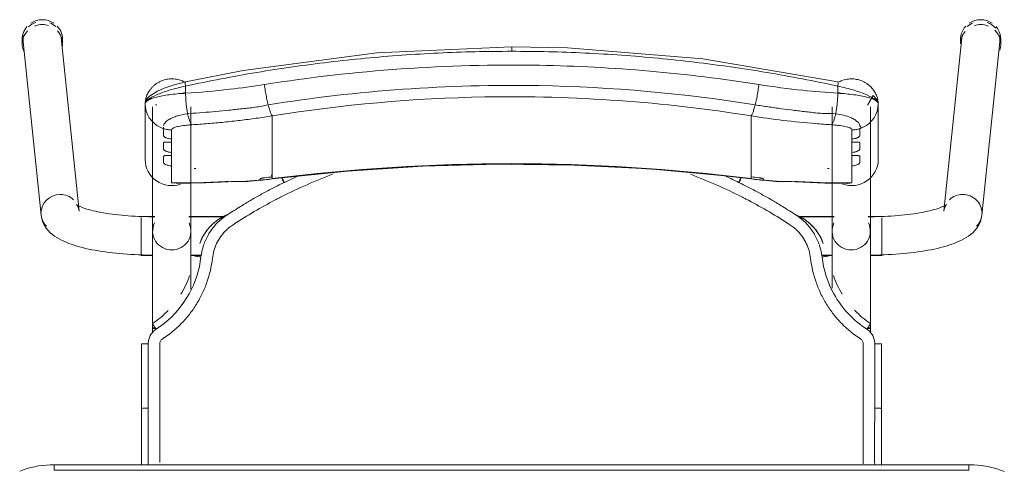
# Model space of a CAD drawing. Header units: metres. Extents: x 3 to 42.2, y -72.9 to -48.7.
# Tile 136 of 189: x 39.287 to 39.819, y -54.58 to -54.337. Entities that reach past the tile are written whole.
import ezdxf

# ---------------------------------------------------------------- set-up
doc = ezdxf.new("R2010")
doc.units = ezdxf.units.M
doc.layers.add('I-FURN', color=7, linetype='Continuous', lineweight=18)

# ---------------------------------------------------------------- blocks, each defined once
blk = doc.blocks.new('ConjuntoParaAlunoTamanho6 - CJA06_ConjuntoParaAlunoTamanho6-V12-1PAV')
at = {"layer": 'I-FURN', "color": 253, "true_color": 0xaaaaaa}
for p, q in [((-0.2643, 0.29456), (-0.2643, 0.29197)), ((-0.2638, 0.29312), (-0.25413, 0.19969)), ((-0.23354, 0.20182), (-0.24321, 0.29526)), ((-0.24254, 0.29197), (-0.24254, 0.29456)), ((0.24321, 0.29526), (0.23354, 0.20182)), ((0.24254, 0.29456), (0.24254, 0.29197)), ((0.25413, 0.19969), (0.2638, 0.29312)), ((0.2643, 0.29197), (0.2643, 0.29456)), ((-0.1979, 0.25969), (-0.1979, 0.22964)), ((-0.19734, 0.2558), (-0.19665, 0.25395)), ((-0.19385, 0.25812), (-0.19385, 0.19097)), ((-0.19207, 0.25896), (-0.19202, 0.25906)), ((-0.19202, 0.25906), (-0.19192, 0.25949)), ((-0.17315, 0.19097), (-0.17315, 0.25812)), ((0.17315, 0.25812), (0.17315, 0.19097)), ((0.19385, 0.19097), (0.19385, 0.25812)), ((0.1981, 0.22964), (0.1981, 0.25969)), ((-0.19665, 0.25395), (-0.1957, 0.25221)), ((-0.1957, 0.25221), (-0.19451, 0.25062)), ((-0.17493, 0.25435), (-0.17437, 0.25441)), ((-0.12923, 0.2438), (-0.12923, 0.25317)), ((0.12943, 0.2438), (0.12943, 0.25317)), ((0.17457, 0.25441), (0.17513, 0.25435)), ((0.19471, 0.25062), (0.1959, 0.25221)), ((-0.18366, 0.24073), (-0.18366, 0.23904)), ((-0.12923, 0.24214), (-0.12923, 0.2438)), ((-0.12923, 0.24214), (-0.12923, 0.23653)), ((0.12943, 0.24214), (0.12943, 0.2438)), ((0.12943, 0.24214), (0.12943, 0.23653)), ((0.18386, 0.23904), (0.18386, 0.24073)), ((-0.12923, 0.23653), (-0.12923, 0.23486)), ((-0.12923, 0.23486), (-0.12923, 0.22925)), ((0.12943, 0.23653), (0.12943, 0.23486)), ((0.12943, 0.23486), (0.12943, 0.22925)), ((-0.18366, 0.23345), (-0.18366, 0.23176)), ((-0.12923, 0.22925), (-0.12923, 0.22759)), ((0.12943, 0.22759), (0.12943, 0.22925)), ((0.18386, 0.23176), (0.18386, 0.23345)), ((-0.18366, 0.22617), (-0.18366, 0.21701)), ((-0.12923, 0.22759), (-0.12923, 0.22197)), ((0.12943, 0.22759), (0.12943, 0.22197)), ((0.18386, 0.21701), (0.18386, 0.22617)), ((-0.14414, 0.21757), (-0.12926, 0.21915)), ((-0.12923, 0.22197), (-0.12923, 0.22031)), ((-0.11598, 0.22048), (-0.1227, 0.21732)), ((0.12943, 0.22031), (0.12943, 0.22197)), ((0.12946, 0.21915), (0.14434, 0.21757)), ((-0.18366, 0.21701), (-0.1818, 0.21679)), ((0.17944, 0.21689), (0.18173, 0.21678)), ((-0.19271, 0.19894), (-0.2, 0.19894)), ((-0.2, 0.19844), (-0.2, 0.19411)), ((-0.19271, 0.19879), (-0.19385, 0.19879)), ((-0.19385, 0.19879), (-0.19385, 0.19845)), ((-0.19385, 0.19845), (-0.19385, 0.19764)), ((-0.15474, 0.19894), (-0.17429, 0.19894)), ((-0.15494, 0.19879), (-0.17429, 0.19879)), ((0.17429, 0.19894), (0.15474, 0.19894)), ((0.17429, 0.19879), (0.15494, 0.19879)), ((0.2, 0.19894), (0.19271, 0.19894)), ((0.19385, 0.19879), (0.19271, 0.19879)), ((0.19385, 0.19845), (0.19385, 0.19879)), ((0.19385, 0.19764), (0.19385, 0.19845)), ((0.2, 0.1938), (0.2, 0.19814)), ((-0.2, 0.19393), (-0.2, 0.18575)), ((-0.19385, 0.19367), (-0.19385, 0.1916)), ((0.19385, 0.1916), (0.19385, 0.19367)), ((0.2, 0.18573), (0.2, 0.19364)), ((-0.19385, 0.18688), (-0.19385, 0.18582)), ((0.19385, 0.18582), (0.19385, 0.18688)), ((-0.2, 0.18573), (-0.2, 0.17922)), ((-0.19385, 0.18371), (-0.19385, 0.18582)), ((0.19385, 0.18371), (0.19385, 0.18582)), ((0.2, 0.17794), (0.2, 0.1856)), ((-0.2, 0.17916), (-0.2, 0.17794)), ((-0.2, 0.17794), (-0.19377, 0.17794)), ((-0.19385, 0.17809), (-0.19385, 0.17951)), ((-0.17323, 0.17794), (-0.1676, 0.17794)), ((-0.17268, 0.17809), (-0.16757, 0.17809)), ((0.16757, 0.17809), (0.17268, 0.17809)), ((0.1676, 0.17794), (0.17323, 0.17794)), ((0.19377, 0.17794), (0.2, 0.17794)), ((0.19385, 0.17809), (0.19385, 0.17951)), ((-0.19385, 0.13857), (-0.19385, 0.13643)), ((0.19385, 0.13604), (0.19385, 0.13857)), ((-0.19983, 0.13021), (-0.19982, 0.0953)), ((0.19983, 0.13021), (0.19982, 0.0953)), ((-0.19982, 0.06488), (-0.19982, 0.0953)), ((-0.19982, 0.0953), (-0.19982, 0.09529)), ((-0.19623, 0.09556), (-0.19738, 0.09554)), ((0.19982, 0.06497), (0.19982, 0.0953)), ((0.247, 0.06497), (-0.247, 0.06497)), ((-0.247, 0.06497), (-0.247, 0.06197)), ((0.247, 0.06497), (-0.247, 0.06497)), ((0.247, 0.06497), (0.247, 0.06197))]:
    blk.add_line(p, q, dxfattribs=at)
at = {"layer": 'I-FURN', "color": 253, "true_color": 0xaaaaaa, "flags": 128}
for points in [[(0.0001, 0.2904), (-0.07267, 0.28721), (-0.14486, 0.2777), (-0.17603, 0.27161)], [(0.17623, 0.27161), (0.10331, 0.28398), (0.03018, 0.28985), (0.0001, 0.2904)], [(-0.17603, 0.27161), (-0.18218, 0.26997), (-0.18761, 0.26812), (-0.19131, 0.26652), (-0.19557, 0.2639), (-0.19708, 0.26226), (-0.19765, 0.26113), (-0.1979, 0.25971)], [(-0.17607, 0.26928), (-0.17607, 0.26831), (-0.17607, 0.26734), (-0.17607, 0.26637), (-0.17607, 0.2654)], [(0.17627, 0.2654), (0.17627, 0.26637), (0.17627, 0.26734), (0.17627, 0.26831), (0.17627, 0.26928)], [(0.1981, 0.25971), (0.19792, 0.26092), (0.19739, 0.26208), (0.1954, 0.2642), (0.19227, 0.25896)], [(-0.1979, 0.24468), (-0.1979, 0.2522), (-0.1979, 0.25971)], [(-0.1979, 0.25969), (-0.19776, 0.25773), (-0.19734, 0.2558)], [(-0.1979, 0.25969), (-0.1979, 0.25218), (-0.1979, 0.24467), (-0.1979, 0.23715), (-0.1979, 0.22964)], [(0.1959, 0.25221), (0.19685, 0.25395), (0.19754, 0.2558)], [(0.19754, 0.2558), (0.19796, 0.25773), (0.1981, 0.25969)], [(0.1981, 0.25971), (0.1981, 0.2522), (0.1981, 0.24468)], [(0.1981, 0.22964), (0.1981, 0.23715), (0.1981, 0.24467), (0.1981, 0.25218), (0.1981, 0.25969)], [(-0.19451, 0.25062), (-0.19311, 0.2492), (-0.19152, 0.24799)], [(0.19172, 0.24799), (0.19331, 0.2492), (0.19471, 0.25062)], [(-0.19152, 0.24799), (-0.18977, 0.24701), (-0.1879, 0.24628)], [(-0.1879, 0.24243), (-0.1879, 0.24339), (-0.1879, 0.24435), (-0.1879, 0.24532), (-0.1879, 0.24628)], [(-0.18366, 0.24561), (-0.18366, 0.24439), (-0.18366, 0.24317), (-0.18366, 0.24195), (-0.18366, 0.24073)], [(0.18386, 0.24073), (0.18386, 0.24195), (0.18386, 0.24317), (0.18386, 0.24439), (0.18386, 0.24561)], [(0.1881, 0.24628), (0.18997, 0.24701), (0.19172, 0.24799)], [(0.1881, 0.24628), (0.1881, 0.24532), (0.1881, 0.24435), (0.1881, 0.24339), (0.1881, 0.24243)], [(-0.1879, 0.23515), (-0.1879, 0.23603), (-0.1879, 0.23692), (-0.1879, 0.2378), (-0.1879, 0.23868)], [(-0.18366, 0.23904), (-0.18366, 0.23764), (-0.18366, 0.23624), (-0.18366, 0.23485), (-0.18366, 0.23345)], [(0.18386, 0.23345), (0.18386, 0.23485), (0.18386, 0.23624), (0.18386, 0.23764), (0.18386, 0.23904)], [(0.1881, 0.23868), (0.1881, 0.2378), (0.1881, 0.23692), (0.1881, 0.23603), (0.1881, 0.23515)], [(-0.1879, 0.22787), (-0.1879, 0.22876), (-0.1879, 0.22964), (-0.1879, 0.23052), (-0.1879, 0.23141)], [(-0.18366, 0.23176), (-0.18366, 0.23036), (-0.18366, 0.22897), (-0.18366, 0.22757), (-0.18366, 0.22617)], [(0.18386, 0.22617), (0.18386, 0.22757), (0.18386, 0.22897), (0.18386, 0.23036), (0.18386, 0.23176)], [(0.1881, 0.23141), (0.1881, 0.23052), (0.1881, 0.22964), (0.1881, 0.22876), (0.1881, 0.22787)], [(-0.12926, 0.21915), (-0.08865, 0.22342), (-0.0479, 0.2261), (-0.00707, 0.22717), (0.03376, 0.22666), (0.07455, 0.22454), (0.11521, 0.22083), (0.12946, 0.21915)], [(-0.1359, 0.2187), (-0.1359, 0.21878), (-0.1359, 0.21886), (-0.1359, 0.21893), (-0.1359, 0.21901)], [(-0.12923, 0.22031), (-0.12923, 0.22007), (-0.12923, 0.21984), (-0.12923, 0.21961), (-0.12923, 0.21937)], [(0.12943, 0.21937), (0.12943, 0.21961), (0.12943, 0.21984), (0.12943, 0.22007), (0.12943, 0.22031)], [(0.1361, 0.21901), (0.1361, 0.21893), (0.1361, 0.21886), (0.1361, 0.21878), (0.1361, 0.2187)], [(-0.18111, 0.21677), (-0.16533, 0.21701), (-0.15331, 0.21761)], [(0.15351, 0.21761), (0.16928, 0.2169), (0.18131, 0.21677)], [(0.18173, 0.21678), (0.18279, 0.21686), (0.18386, 0.21701)], [(-0.23354, 0.20182), (-0.23373, 0.20287), (-0.23403, 0.20376), (-0.23437, 0.20445), (-0.23469, 0.20492), (-0.23492, 0.20521), (-0.23505, 0.20534), (-0.23507, 0.20536)], [(-0.23507, 0.20536), (-0.23501, 0.20531), (-0.23482, 0.20518), (-0.23451, 0.20499), (-0.23408, 0.20476), (-0.23355, 0.20449), (-0.23291, 0.2042), (-0.23217, 0.20389), (-0.23133, 0.20358), (-0.23041, 0.20326), (-0.22941, 0.20294), (-0.22832, 0.20262), (-0.22717, 0.2023), (-0.22594, 0.20199), (-0.22464, 0.20169), (-0.22328, 0.2014), (-0.22186, 0.20112), (-0.22039, 0.20086), (-0.21886, 0.2006), (-0.21729, 0.20036), (-0.21567, 0.20014), (-0.214, 0.19993), (-0.2123, 0.19973), (-0.21057, 0.19956), (-0.2088, 0.1994), (-0.207, 0.19926), (-0.20518, 0.19913), (-0.20334, 0.19903), (-0.20148, 0.19894), (-0.19961, 0.19888), (-0.19772, 0.19883), (-0.19583, 0.1988), (-0.19394, 0.19879), (-0.19385, 0.19879)], [(0.23507, 0.20536), (0.23501, 0.20531), (0.23482, 0.20518), (0.23451, 0.20499), (0.23408, 0.20476), (0.23355, 0.20449), (0.23291, 0.2042), (0.23217, 0.20389), (0.23133, 0.20358), (0.23041, 0.20326), (0.22941, 0.20294), (0.22832, 0.20262), (0.22717, 0.2023), (0.22594, 0.20199), (0.22464, 0.20169), (0.22328, 0.2014), (0.22186, 0.20112), (0.22039, 0.20086), (0.21886, 0.2006), (0.21729, 0.20036), (0.21567, 0.20014), (0.214, 0.19993), (0.2123, 0.19973), (0.21057, 0.19956), (0.2088, 0.1994), (0.207, 0.19926), (0.20518, 0.19913), (0.20334, 0.19903), (0.20148, 0.19894), (0.19961, 0.19888), (0.19772, 0.19883), (0.19583, 0.1988), (0.19394, 0.19879), (0.19385, 0.19879)], [(0.23354, 0.20182), (0.23373, 0.20287), (0.23403, 0.20376), (0.23437, 0.20445), (0.23469, 0.20492), (0.23492, 0.20521), (0.23505, 0.20534), (0.23507, 0.20536)], [(-0.25413, 0.19969), (-0.25375, 0.19762), (-0.25311, 0.19572), (-0.25226, 0.19403), (-0.25129, 0.19256), (-0.25023, 0.19128), (-0.24913, 0.19017), (-0.24799, 0.18919), (-0.24683, 0.18832), (-0.24563, 0.18753), (-0.24441, 0.18681), (-0.24316, 0.18615), (-0.24188, 0.18553), (-0.24055, 0.18496), (-0.23919, 0.18441), (-0.23778, 0.1839), (-0.23633, 0.18341), (-0.23483, 0.18295), (-0.2333, 0.18251), (-0.23171, 0.1821), (-0.23008, 0.1817), (-0.22841, 0.18133), (-0.2267, 0.18098), (-0.22495, 0.18064), (-0.22315, 0.18033), (-0.22132, 0.18004), (-0.21946, 0.17976), (-0.21756, 0.17951), (-0.21562, 0.17928), (-0.21366, 0.17906), (-0.21168, 0.17887), (-0.20967, 0.1787), (-0.20763, 0.17855), (-0.20558, 0.17842), (-0.20352, 0.17831), (-0.20144, 0.17823), (-0.19935, 0.17816), (-0.19725, 0.17811), (-0.19515, 0.17809), (-0.19385, 0.17809)], [(0.25413, 0.19969), (0.25375, 0.19762), (0.25311, 0.19572), (0.25226, 0.19403), (0.25129, 0.19256), (0.25023, 0.19128), (0.24913, 0.19017), (0.24799, 0.18919), (0.24683, 0.18832), (0.24563, 0.18753), (0.24441, 0.18681), (0.24316, 0.18615), (0.24188, 0.18553), (0.24055, 0.18496), (0.23919, 0.18441), (0.23778, 0.1839), (0.23633, 0.18341), (0.23483, 0.18295), (0.2333, 0.18251), (0.23171, 0.1821), (0.23008, 0.1817), (0.22841, 0.18133), (0.2267, 0.18098), (0.22495, 0.18064), (0.22315, 0.18033), (0.22132, 0.18004), (0.21946, 0.17976), (0.21756, 0.17951), (0.21562, 0.17928), (0.21366, 0.17906), (0.21168, 0.17887), (0.20967, 0.1787), (0.20763, 0.17855), (0.20558, 0.17842), (0.20352, 0.17831), (0.20144, 0.17823), (0.19935, 0.17816), (0.19725, 0.17811), (0.19515, 0.17809), (0.19385, 0.17809)], [(-0.19385, 0.13857), (-0.19385, 0.14057), (-0.19385, 0.14257), (-0.19385, 0.14457), (-0.19385, 0.14656), (-0.19385, 0.14855), (-0.19385, 0.15053), (-0.19385, 0.15249), (-0.19385, 0.15444), (-0.19385, 0.15637), (-0.19385, 0.15827), (-0.19385, 0.16015), (-0.19385, 0.162), (-0.19385, 0.16382), (-0.19385, 0.1656), (-0.19385, 0.16735), (-0.19385, 0.16905), (-0.19385, 0.17071), (-0.19385, 0.17233), (-0.19385, 0.1739), (-0.19385, 0.17541), (-0.19385, 0.17687), (-0.19385, 0.17828), (-0.19385, 0.17963), (-0.19385, 0.18092), (-0.19385, 0.18215), (-0.19385, 0.18331), (-0.19385, 0.18441), (-0.19385, 0.18544), (-0.19385, 0.1864), (-0.19385, 0.18729), (-0.19385, 0.1881), (-0.19385, 0.18885), (-0.19385, 0.18951), (-0.19385, 0.19011), (-0.19385, 0.19062), (-0.19385, 0.19097)], [(-0.17315, 0.19097), (-0.17315, 0.19051), (-0.17315, 0.18998), (-0.17315, 0.18937), (-0.17315, 0.18869), (-0.17315, 0.18793), (-0.17315, 0.1871), (-0.17315, 0.18619), (-0.17315, 0.18522), (-0.17315, 0.18417), (-0.17315, 0.18306), (-0.17315, 0.18188), (-0.17315, 0.18064), (-0.17315, 0.17934), (-0.17315, 0.17798), (-0.17315, 0.17656), (-0.17315, 0.17508), (-0.17315, 0.17355), (-0.17315, 0.17198), (-0.17315, 0.17035), (-0.17315, 0.16868), (-0.17315, 0.16696), (-0.17315, 0.16521), (-0.17315, 0.16342), (-0.17315, 0.16159), (-0.17315, 0.15974)], [(0.17315, 0.16015), (0.17315, 0.162), (0.17315, 0.16382), (0.17315, 0.1656), (0.17315, 0.16735), (0.17315, 0.16905), (0.17315, 0.17071), (0.17315, 0.17233), (0.17315, 0.1739), (0.17315, 0.17541), (0.17315, 0.17687), (0.17315, 0.17828), (0.17315, 0.17963), (0.17315, 0.18092), (0.17315, 0.18215), (0.17315, 0.18331), (0.17315, 0.18441), (0.17315, 0.18544), (0.17315, 0.1864), (0.17315, 0.18729), (0.17315, 0.1881), (0.17315, 0.18885), (0.17315, 0.18951), (0.17315, 0.19011), (0.17315, 0.19062), (0.17315, 0.19097)], [(0.19385, 0.19097), (0.19385, 0.19051), (0.19385, 0.18998), (0.19385, 0.18937), (0.19385, 0.18869), (0.19385, 0.18793), (0.19385, 0.1871), (0.19385, 0.18619), (0.19385, 0.18522), (0.19385, 0.18417), (0.19385, 0.18306), (0.19385, 0.18188), (0.19385, 0.18064), (0.19385, 0.17934), (0.19385, 0.17798), (0.19385, 0.17656), (0.19385, 0.17508), (0.19385, 0.17355), (0.19385, 0.17198), (0.19385, 0.17035), (0.19385, 0.16868), (0.19385, 0.16696), (0.19385, 0.16521), (0.19385, 0.16342), (0.19385, 0.16159), (0.19385, 0.15974), (0.19385, 0.15785), (0.19385, 0.15594), (0.19385, 0.15401), (0.19385, 0.15206), (0.19385, 0.15009), (0.19385, 0.14811), (0.19385, 0.14612), (0.19385, 0.14413), (0.19385, 0.14213), (0.19385, 0.14013), (0.19385, 0.13857)], [(-0.16841, 0.18438), (-0.16841, 0.18437), (-0.16841, 0.18435), (-0.16841, 0.18434), (-0.16841, 0.18432)], [(0.16841, 0.18432), (0.16841, 0.18434), (0.16841, 0.18435), (0.16841, 0.18437), (0.16841, 0.18438)], [(-0.16774, 0.17706), (-0.16861, 0.17188), (-0.16997, 0.16679), (-0.17181, 0.16185), (-0.17415, 0.15713), (-0.17693, 0.15265), (-0.18013, 0.14846), (-0.18374, 0.14461), (-0.18771, 0.14113), (-0.19199, 0.13805)], [(-0.19623, 0.13025), (-0.19623, 0.12331), (-0.19623, 0.11637), (-0.19623, 0.10942), (-0.19623, 0.10249), (-0.19623, 0.09556)], [(0.19623, 0.13025), (0.19623, 0.12639), (0.19623, 0.12254), (0.19623, 0.11868), (0.19623, 0.11483), (0.19623, 0.11097), (0.19623, 0.10712), (0.19623, 0.10327), (0.19623, 0.09941), (0.19623, 0.09556)], [(-0.19738, 0.09554), (-0.19841, 0.0955), (-0.1992, 0.09544), (-0.19969, 0.09537), (-0.19982, 0.0953)], [(-0.247, 0.06497), (-0.24912, 0.06492), (-0.25124, 0.0648), (-0.25334, 0.06459), (-0.25544, 0.06429), (-0.25753, 0.06391), (-0.2596, 0.06345), (-0.26165, 0.0629), (-0.26367, 0.06228), (-0.26567, 0.06157)], [(0.2662, 0.06136), (0.26421, 0.06209), (0.2622, 0.06274), (0.26015, 0.06331), (0.25809, 0.06379), (0.25601, 0.0642), (0.25391, 0.06451), (0.25181, 0.06475), (0.24969, 0.0649), (0.24757, 0.06496), (0.247, 0.06497)], [(0.247, 0.06197), (0.1235, 0.06197), (0, 0.06197), (-0.1235, 0.06197), (-0.247, 0.06197)], [(-0.247, 0.06197), (-0.1235, 0.06197), (0, 0.06197), (0.1235, 0.06197), (0.247, 0.06197)]]:
    blk.add_lwpolyline(points, dxfattribs=at)
at = {"layer": 'I-FURN', "color": 253, "true_color": 0xaaaaaa}
for centre, major_axis, ratio, start_param, end_param in [((-0.25351, 0.29419), (0.01029, 0.00107), 0.967158, 1.815725, 2.256389), ((-0.25342, 0.29456), (0.01088, 0), 0.965926, 1.570796, 2.185058), ((-0.25342, 0.29456), (0.01088, 0), 0.965926, 0.959427, 1.570796), ((-0.25351, 0.29419), (0.01029, 0.00107), 0.967158, 0.685592, 1.060105), ((0.25351, 0.29419), (-0.01029, 0.00107), 0.967158, 5.223081, 5.597593), ((0.25342, 0.29456), (0.01088, 0), 0.965926, 1.570796, 2.182166), ((0.25342, 0.29456), (-0.01088, 0), 0.965926, 4.098128, 4.712389), ((0.25351, 0.29419), (-0.01029, 0.00107), 0.967158, 3.921544, 4.46746), ((-0.25342, 0.29197), (0.01088, 0), 0.965926, 2.404268, 3.526261), ((-0.25342, 0.29456), (0.01088, 0), 0.965926, 2.438822, 3.243525), ((-0.25342, 0.29197), (0.01088, 0), 0.965926, 1.570796, 1.965237), ((-0.25342, 0.29197), (0.01088, 0), 0.965926, 1.257624, 1.559899), ((-0.25342, 0.29456), (0.01088, 0), 0.965926, 6.170166, 7.020457), ((-0.25342, 0.29197), (0.01088, 0), 0.965926, 6.182855, 7.015454), ((0.25342, 0.29456), (0.01088, 0), 0.965926, 2.404321, 3.312013), ((0.25342, 0.29197), (0.01088, 0), 0.965926, 2.446266, 3.141593), ((0.25342, 0.29197), (0.01088, 0), 0.965926, 1.581694, 1.883969), ((0.25342, 0.29197), (0.01088, 0), 0.965926, 1.176355, 1.570796), ((0.25342, 0.29197), (0.01088, 0), 0.965926, 5.959867, 7.062609), ((0.25342, 0.29456), (0.01088, 0), 0.965926, 6.052088, 6.985956), ((-0.25351, 0.29419), (0.01029, 0.00107), 0.967158, 2.780211, 3.141593), ((-0.25351, 0.29419), (0.01029, 0.00107), 0.967158, 6.18338, 6.464028), ((0.25351, 0.29419), (-0.01029, 0.00107), 0.967158, 6.102343, 6.382991), ((0.25351, 0.29419), (-0.01029, 0.00107), 0.967158, 3.141593, 3.502975), ((-0.1835, 0.22964), (-0.0144, 0), 0.978148, 0, 1.909658), ((0.0001, -0.77159), (1.0211, 0), 0.978148, 1.443771, 1.697822), ((0.0001, -0.77117), (1.0209, 0), 0.978148, 1.443771, 1.697822), ((0.1837, 0.22964), (0.0144, 0), 0.978148, 4.362105, 6.283185), ((-0.17927, 0.60128), (0.385, 0), 0.978148, 4.732926, 4.735013), ((0.17947, 0.60128), (0.385, 0), 0.978148, 4.689703, 4.691852), ((-0.17927, 0.60263), (0.395, 0), 0.978148, 4.801491, 4.822541), ((-0.17927, 0.60356), (0.395, 0), 0.978148, 4.828782, 4.839414), ((-0.17927, 0.60221), (0.3948, 0), 0.978148, 4.828842, 4.839414), ((-0.1305, 0.22908), (-0.00124, 0.00992), 0.026339, 2.463316, 2.789234), ((0.17947, 0.60356), (0.395, 0), 0.978148, 4.585364, 4.595996), ((0.17947, 0.60221), (0.3948, 0), 0.978148, 4.585364, 4.595936), ((0.17947, 0.60263), (0.395, 0), 0.978148, 4.602237, 4.623287), ((-0.17927, 0.60336), (0.395, 0), 0.978148, 4.701279, 4.780293), ((-0.14501, 0.22754), (-0.00087, 0.00996), 0.018501, 2.957526, 3.350225), ((0.14521, 0.22754), (0.00087, 0.00996), 0.018501, 2.93296, 3.325659), ((0.17947, 0.60336), (0.395, 0), 0.978148, 4.644485, 4.723499), ((-0.24383, 0.20075), (0.01029, 0.00107), 0.967158, 1.470991, 3.041787), ((-0.24383, 0.20075), (0.01029, 0.00107), 0.967158, 0.685592, 1.470991), ((0.24383, 0.20075), (-0.01029, 0.00107), 0.967158, 4.812195, 5.597593), ((0.24383, 0.20075), (-0.01029, 0.00107), 0.967158, 3.241398, 4.812195), ((-0.24383, 0.20075), (0.01029, 0.00107), 0.967158, 3.041787, 3.827185), ((0.24383, 0.20075), (-0.01029, 0.00107), 0.967158, 2.456, 3.241398), ((-0.1835, 0.19097), (0.01035, 0), 0.978148, 2.686587, 4.712389), ((-0.1835, 0.19097), (0.01035, 0), 0.978148, 4.712389, 6.738191), ((0.1835, 0.19097), (0.01035, 0), 0.978148, 2.686587, 4.712389), ((0.1835, 0.19097), (0.01035, 0), 0.978148, 4.712389, 6.738191), ((-0.1835, 0.13857), (0.01035, 0), 0.069756, 2.648425, 3.665191), ((0.1835, 0.13857), (0.01035, 0), 0.069756, 5.759587, 6.776353)]:
    blk.add_ellipse(centre, major_axis=major_axis, ratio=ratio, start_param=start_param, end_param=end_param, dxfattribs=at)
for points in [[(-0.01972, 0.28779), (-0.02633, 0.28763), (-0.03293, 0.2874), (-0.03953, 0.28708)], [(0.0001, 0.28802), (-0.00651, 0.28802), (-0.01312, 0.28795), (-0.01972, 0.28779)], [(0.0001, 0.29036), (0.0001, 0.29029), (0.0001, 0.29001), (0.0001, 0.28916), (0.0001, 0.28841), (0.0001, 0.28802)], [(0.01992, 0.28779), (0.01332, 0.28795), (0.00671, 0.28802), (0.0001, 0.28802)], [(0.03973, 0.28708), (0.03313, 0.2874), (0.02653, 0.28763), (0.01992, 0.28779)], [(-0.09864, 0.28217), (-0.10517, 0.28139), (-0.11169, 0.28054), (-0.11819, 0.27961)], [(-0.07901, 0.28427), (-0.08557, 0.28365), (-0.09211, 0.28295), (-0.09864, 0.28217)], [(-0.05929, 0.28591), (-0.06588, 0.28544), (-0.07245, 0.28489), (-0.07901, 0.28427)], [(-0.03953, 0.28708), (-0.04612, 0.28677), (-0.05271, 0.28638), (-0.05929, 0.28591)], [(0.0595, 0.28591), (0.05292, 0.28638), (0.04633, 0.28677), (0.03973, 0.28708)], [(0.07921, 0.28427), (0.07265, 0.28489), (0.06608, 0.28544), (0.0595, 0.28591)], [(0.09885, 0.28217), (0.09232, 0.28294), (0.08577, 0.28365), (0.07921, 0.28427)], [(0.11839, 0.27961), (0.11189, 0.28054), (0.10538, 0.28139), (0.09885, 0.28217)], [(-0.13762, 0.27661), (-0.14407, 0.27553), (-0.15051, 0.27438), (-0.15692, 0.27316)], [(-0.11819, 0.27961), (-0.12468, 0.27869), (-0.13116, 0.27768), (-0.13762, 0.27661)], [(0.13782, 0.27661), (0.13136, 0.27768), (0.12489, 0.27868), (0.11839, 0.27961)], [(0.15712, 0.27316), (0.15071, 0.27438), (0.14427, 0.27553), (0.13782, 0.27661)], [(-0.15692, 0.27316), (-0.16332, 0.27194), (-0.16971, 0.27065), (-0.17607, 0.26928)], [(0.17627, 0.26928), (0.16991, 0.27065), (0.16353, 0.27194), (0.15712, 0.27316)], [(0.17627, 0.26928), (0.17633, 0.26966), (0.17642, 0.27037), (0.17644, 0.2712), (0.17636, 0.27149), (0.1763, 0.27156)], [(-0.13346, 0.2701), (-0.13339, 0.26956), (-0.13324, 0.26848), (-0.133, 0.26684), (-0.13272, 0.2652), (-0.13242, 0.26359), (-0.13211, 0.26203), (-0.13178, 0.26053), (-0.13155, 0.25959), (-0.13144, 0.25914)], [(0.13164, 0.25914), (0.13175, 0.25959), (0.13198, 0.26053), (0.13231, 0.26203), (0.13262, 0.26359), (0.13292, 0.2652), (0.1332, 0.26684), (0.13344, 0.26848), (0.13359, 0.26956), (0.13366, 0.2701)], [(-0.17607, 0.2654), (-0.17914, 0.26523), (-0.18504, 0.2647), (-0.19219, 0.26337), (-0.19682, 0.26165), (-0.1979, 0.26035), (-0.1979, 0.25969)], [(-0.17609, 0.26577), (-0.1767, 0.26561), (-0.17731, 0.26545), (-0.17791, 0.26528)], [(-0.17607, 0.2654), (-0.17606, 0.26498), (-0.17604, 0.26413), (-0.17598, 0.26285), (-0.1759, 0.26156), (-0.17579, 0.26028), (-0.17566, 0.25902), (-0.17551, 0.25778), (-0.17533, 0.25659), (-0.17514, 0.25544), (-0.175, 0.25471), (-0.17493, 0.25435)], [(0.17513, 0.25435), (0.1752, 0.25471), (0.17534, 0.25544), (0.17553, 0.25659), (0.17571, 0.25778), (0.17586, 0.25902), (0.17599, 0.26028), (0.1761, 0.26156), (0.17618, 0.26285), (0.17624, 0.26413), (0.17626, 0.26498), (0.17627, 0.2654)], [(0.1981, 0.25969), (0.1981, 0.26035), (0.19703, 0.26165), (0.19239, 0.26338), (0.18523, 0.2647), (0.17934, 0.26523), (0.17627, 0.2654)], [(0.17811, 0.26528), (0.17751, 0.26545), (0.1769, 0.26561), (0.17629, 0.26577)], [(-0.12923, 0.25317), (-0.12932, 0.25327), (-0.1295, 0.25353), (-0.1298, 0.25409), (-0.13011, 0.25481), (-0.13044, 0.25568), (-0.13077, 0.2567), (-0.1311, 0.25786), (-0.13133, 0.2587), (-0.13144, 0.25914)], [(0.12943, 0.25317), (0.12952, 0.25327), (0.1297, 0.25353), (0.13, 0.25409), (0.13031, 0.25481), (0.13064, 0.25568), (0.13097, 0.2567), (0.1313, 0.25786), (0.13153, 0.2587), (0.13164, 0.25914)], [(-0.17493, 0.25435), (-0.17484, 0.25392), (-0.17465, 0.25308), (-0.17435, 0.25195), (-0.17403, 0.25093), (-0.17369, 0.25006), (-0.17335, 0.24934), (-0.173, 0.24877), (-0.17277, 0.2485), (-0.17265, 0.2484)], [(-0.14661, 0.25076), (-0.14806, 0.25058), (-0.14951, 0.25042), (-0.15095, 0.25026)], [(-0.14226, 0.2513), (-0.14371, 0.25111), (-0.14516, 0.25093), (-0.14661, 0.25076)], [(0.17285, 0.2484), (0.17297, 0.2485), (0.1732, 0.24877), (0.17355, 0.24934), (0.17389, 0.25006), (0.17423, 0.25093), (0.17455, 0.25195), (0.17485, 0.25308), (0.17504, 0.25392), (0.17513, 0.25435)], [(-0.1879, 0.24628), (-0.18756, 0.24617), (-0.18687, 0.24599), (-0.18581, 0.24578), (-0.18474, 0.24565), (-0.18402, 0.24561), (-0.18366, 0.24561)], [(-0.16398, 0.24902), (-0.16687, 0.24878), (-0.16977, 0.24858), (-0.17265, 0.2484)], [(-0.15964, 0.24939), (-0.16109, 0.24926), (-0.16254, 0.24913), (-0.16398, 0.24902)], [(0.18386, 0.24561), (0.18422, 0.24561), (0.18494, 0.24565), (0.18601, 0.24578), (0.18707, 0.24599), (0.18776, 0.24617), (0.1881, 0.24628)], [(-0.1359, 0.21901), (-0.1359, 0.21905), (-0.13586, 0.21912), (-0.13573, 0.21923), (-0.13549, 0.21935), (-0.13518, 0.21946), (-0.13479, 0.21957), (-0.13436, 0.21967), (-0.1339, 0.21974), (-0.13357, 0.21979), (-0.1334, 0.21981)], [(-0.13585, 0.2186), (-0.13587, 0.21862), (-0.13589, 0.21865), (-0.1359, 0.21868), (-0.1359, 0.2187)], [(-0.09625, 0.22184), (-0.10584, 0.21825), (-0.1152, 0.21414), (-0.12434, 0.2095)], [(-0.12335, 0.21813), (-0.12356, 0.21856), (-0.12377, 0.21898), (-0.12395, 0.21936)], [(-0.12289, 0.21723), (-0.12304, 0.21753), (-0.12319, 0.21783), (-0.12334, 0.21813)], [(0.12434, 0.2095), (0.11529, 0.21408), (0.10607, 0.21814), (0.09666, 0.22168)], [(0.11594, 0.2205), (0.11821, 0.21947), (0.12046, 0.21841), (0.1227, 0.21732)], [(0.1227, 0.21732), (0.12291, 0.21776), (0.12336, 0.21866), (0.12377, 0.21945), (0.12395, 0.2198)], [(0.12334, 0.21813), (0.12319, 0.21783), (0.12304, 0.21753), (0.12289, 0.21723)], [(0.12395, 0.21936), (0.12377, 0.21898), (0.12356, 0.21856), (0.12335, 0.21813)], [(0.1336, 0.21981), (0.13377, 0.21979), (0.1341, 0.21974), (0.13456, 0.21967), (0.13499, 0.21957), (0.13538, 0.21946), (0.13569, 0.21935), (0.13593, 0.21923), (0.13606, 0.21912), (0.1361, 0.21905), (0.1361, 0.21901)], [(0.1361, 0.2187), (0.1361, 0.21868), (0.13609, 0.21865), (0.13607, 0.21862), (0.13605, 0.2186)], [(-0.15397, 0.21772), (-0.15349, 0.21752), (-0.153, 0.21758), (-0.15247, 0.21788)], [(-0.15247, 0.21788), (-0.15113, 0.21782), (-0.1484, 0.21775), (-0.14556, 0.21776), (-0.14412, 0.21779)], [(-0.12436, 0.21651), (-0.12717, 0.21512), (-0.13276, 0.21224), (-0.13826, 0.20916), (-0.14098, 0.20758)], [(-0.1227, 0.21732), (-0.12297, 0.21719), (-0.12353, 0.21692), (-0.12408, 0.21665), (-0.12436, 0.21651)], [(0.12436, 0.21651), (0.12408, 0.21665), (0.12353, 0.21692), (0.12297, 0.21719), (0.1227, 0.21732)], [(0.14098, 0.20758), (0.13826, 0.20916), (0.13276, 0.21224), (0.12717, 0.21512), (0.12436, 0.21651)], [(0.14432, 0.21779), (0.14576, 0.21776), (0.1486, 0.21775), (0.15133, 0.21782), (0.15267, 0.21788)], [(0.15267, 0.21788), (0.1532, 0.21758), (0.15369, 0.21752), (0.15417, 0.21772)], [(-0.12798, 0.20762), (-0.13157, 0.20574), (-0.13889, 0.20168), (-0.14651, 0.19698), (-0.1504, 0.19445)], [(-0.14098, 0.20758), (-0.14188, 0.20704), (-0.14368, 0.20597), (-0.14546, 0.20487), (-0.14635, 0.20432)], [(-0.12434, 0.2095), (-0.12494, 0.2092), (-0.12615, 0.20858), (-0.12737, 0.20794), (-0.12798, 0.20762)], [(0.12798, 0.20762), (0.12738, 0.20794), (0.12617, 0.20857), (0.12495, 0.20919), (0.12434, 0.2095)], [(0.1504, 0.19445), (0.14673, 0.19684), (0.13935, 0.20142), (0.13181, 0.20561), (0.12798, 0.20762)], [(0.14635, 0.20432), (0.14546, 0.20487), (0.14368, 0.20597), (0.14188, 0.20704), (0.14098, 0.20758)], [(-0.14638, 0.20431), (-0.14762, 0.20355), (-0.1501, 0.202), (-0.15256, 0.20043), (-0.15378, 0.19963)], [(0.15378, 0.19963), (0.15256, 0.20043), (0.1501, 0.202), (0.14762, 0.20355), (0.14638, 0.20431)], [(-0.16501, 0.19076), (-0.16447, 0.19151), (-0.16331, 0.19295), (-0.16135, 0.19493), (-0.15919, 0.19669), (-0.15764, 0.19771), (-0.15683, 0.19818)], [(-0.15378, 0.19963), (-0.1555, 0.19851), (-0.15869, 0.19594), (-0.16134, 0.1928), (-0.1625, 0.1911)], [(-0.1568, 0.1982), (-0.15576, 0.1988), (-0.15475, 0.1993), (-0.15376, 0.19971)], [(0.15863, 0.1971), (0.15703, 0.19822), (0.15531, 0.19916), (0.1535, 0.1999)], [(0.15374, 0.19972), (0.15472, 0.19931), (0.15575, 0.19881), (0.1568, 0.1982)], [(0.1625, 0.1911), (0.16134, 0.1928), (0.15869, 0.19594), (0.1555, 0.19851), (0.15378, 0.19963)], [(-0.1504, 0.19445), (-0.15113, 0.19396), (-0.15256, 0.19293), (-0.15386, 0.19174), (-0.15448, 0.19112)], [(0.15448, 0.19112), (0.15386, 0.19174), (0.15256, 0.19292), (0.15114, 0.19396), (0.1504, 0.19445)], [(-0.16371, 0.18924), (-0.16479, 0.18738), (-0.16656, 0.18343), (-0.1675, 0.1792), (-0.16774, 0.17706)], [(-0.1625, 0.1911), (-0.16271, 0.1908), (-0.16313, 0.19018), (-0.16352, 0.18955), (-0.16371, 0.18924)], [(-0.15448, 0.19112), (-0.15645, 0.18912), (-0.15969, 0.18452), (-0.16124, 0.17915), (-0.16156, 0.17636)], [(0.16156, 0.17636), (0.16124, 0.17915), (0.15968, 0.18454), (0.15645, 0.18912), (0.15448, 0.19112)], [(0.16371, 0.18924), (0.16352, 0.18955), (0.16313, 0.19018), (0.16271, 0.1908), (0.1625, 0.1911)], [(0.16774, 0.17706), (0.1675, 0.1792), (0.16656, 0.18343), (0.16479, 0.18738), (0.16371, 0.18924)], [(0.16501, 0.19076), (0.16537, 0.19026), (0.16604, 0.18925), (0.16695, 0.18767), (0.16775, 0.18603), (0.1682, 0.1849), (0.16841, 0.18432)], [(-0.16774, 0.17706), (-0.16823, 0.17712), (-0.16921, 0.17725), (-0.17046, 0.17746), (-0.17128, 0.17766), (-0.17147, 0.17776), (-0.17146, 0.1778)], [(0.17146, 0.1778), (0.17147, 0.17776), (0.17128, 0.17766), (0.17046, 0.17746), (0.16921, 0.17725), (0.16823, 0.17712), (0.16774, 0.17706)], [(-0.17391, 0.16699), (-0.17512, 0.16348), (-0.17671, 0.16011), (-0.17864, 0.15696)], [(0.1786, 0.15703), (0.17667, 0.16018), (0.1751, 0.16355), (0.1739, 0.16704)], [(-0.1854, 0.14823), (-0.18797, 0.14558), (-0.19084, 0.14321), (-0.19391, 0.14119)], [(0.19391, 0.14119), (0.19084, 0.14321), (0.18795, 0.1456), (0.18537, 0.14827)], [(-0.19391, 0.14119), (-0.19393, 0.14119), (-0.19385, 0.14103), (-0.19344, 0.14033), (-0.19278, 0.13928), (-0.19225, 0.13846), (-0.19199, 0.13805)], [(0.19199, 0.13805), (0.19225, 0.13846), (0.19278, 0.13928), (0.19344, 0.14033), (0.19385, 0.14103), (0.19393, 0.14119), (0.19391, 0.14119)], [(-0.19199, 0.13805), (-0.19265, 0.13762), (-0.19383, 0.13663), (-0.19519, 0.13473), (-0.19604, 0.13255), (-0.19622, 0.13104), (-0.19623, 0.13025)], [(0.19623, 0.13025), (0.19622, 0.13104), (0.19604, 0.13255), (0.19519, 0.13473), (0.19383, 0.13663), (0.19265, 0.13762), (0.19199, 0.13805)], [(-0.19623, 0.13025), (-0.19672, 0.13025), (-0.1977, 0.13025), (-0.19891, 0.13024), (-0.19969, 0.13022), (-0.19984, 0.13021), (-0.19982, 0.1302)], [(-0.19982, 0.12147), (-0.19982, 0.12438), (-0.19982, 0.12729), (-0.19982, 0.1302)], [(-0.19982, 0.1302), (-0.19982, 0.12438), (-0.19982, 0.11273), (-0.19982, 0.1011), (-0.19982, 0.09529)], [(-0.18863, 0.13277), (-0.18884, 0.13263), (-0.18922, 0.13231), (-0.18966, 0.1317), (-0.18994, 0.13099), (-0.19, 0.1305), (-0.19, 0.13025)], [(0.19, 0.13025), (0.19, 0.1305), (0.18994, 0.13099), (0.18966, 0.1317), (0.18922, 0.13231), (0.18884, 0.13263), (0.18863, 0.13277)], [(0.19, 0.09555), (0.19, 0.09868), (0.19, 0.10482), (0.19, 0.11314), (0.19, 0.12173), (0.19, 0.1274), (0.19, 0.13025)], [(0.19982, 0.1302), (0.19984, 0.13021), (0.19969, 0.13022), (0.19891, 0.13024), (0.1977, 0.13025), (0.19672, 0.13025), (0.19623, 0.13025)], [(0.19982, 0.1302), (0.19982, 0.12729), (0.19982, 0.12438), (0.19982, 0.12147)], [(0.19982, 0.09529), (0.19982, 0.1011), (0.19982, 0.11273), (0.19982, 0.12438), (0.19982, 0.1302)], [(-0.19982, 0.09528), (-0.19982, 0.1011), (-0.19982, 0.10691), (-0.19982, 0.11273)], [(0.19982, 0.11273), (0.19982, 0.10691), (0.19982, 0.1011), (0.19982, 0.09528)], [(-0.19982, 0.09529), (-0.19982, 0.08515), (-0.19982, 0.07502), (-0.19982, 0.06488)], [(0.19623, 0.09556), (0.19662, 0.09556), (0.19701, 0.09556), (0.19738, 0.09555)], [(0.19738, 0.09555), (0.19775, 0.09554), (0.1981, 0.09553), (0.19841, 0.09551)], [(0.19982, 0.0953), (0.19982, 0.0953), (0.19982, 0.09529), (0.19982, 0.09529)], [(0.19982, 0.06497), (0.19982, 0.07507), (0.19982, 0.08518), (0.19982, 0.09529)], [(-0.19982, 0.06488), (-0.19982, 0.06837), (-0.19982, 0.07185), (-0.19982, 0.07534)], [(0.19982, 0.07534), (0.19982, 0.07188), (0.19982, 0.06842), (0.19982, 0.06497)]]:
    blk.add_open_spline(points, degree=3, dxfattribs=at)
for points, knots in [([(-0.13346, 0.2701), (-0.0847, 0.2778), (0.00519, 0.28415), (0.09466, 0.27626), (0.13366, 0.2701)], [-1, -1, -1, -1, -0.444444, 0, 0, 0, 0]), ([(-0.1979, 0.25971), (-0.1979, 0.26019), (-0.19783, 0.26127), (-0.19747, 0.26287), (-0.19695, 0.2643), (-0.19642, 0.26543), (-0.19585, 0.26637), (-0.19534, 0.26711), (-0.19492, 0.26766), (-0.19447, 0.26819), (-0.19382, 0.2689), (-0.19291, 0.26975), (-0.1919, 0.27053), (-0.19105, 0.27107), (-0.1904, 0.27144), (-0.18973, 0.27177), (-0.18883, 0.27217), (-0.18719, 0.27275), (-0.18474, 0.2732), (-0.18174, 0.27315), (-0.17906, 0.27255), (-0.17745, 0.27187), (-0.17679, 0.27153)], [0, 0, 0, 0, 0.0625, 0.125, 0.15625, 0.1875, 0.21875, 0.234375, 0.25, 0.265625, 0.28125, 0.3125, 0.34375, 0.359375, 0.375, 0.390625, 0.40625, 0.4375, 0.5, 0.5625, 0.625, 0.6721865, 0.6721865, 0.6721865, 0.6721865]), ([(-0.1761, 0.27156), (-0.17616, 0.27149), (-0.17627, 0.27106), (-0.17619, 0.27003), (-0.17607, 0.26928)], [0.625, 0.625, 0.625, 0.625, 0.75, 1, 1, 1, 1]), ([(0.17699, 0.27153), (0.17765, 0.27187), (0.17927, 0.27255), (0.18196, 0.27315), (0.18496, 0.2732), (0.18741, 0.27274), (0.18905, 0.27216), (0.18996, 0.27176), (0.19062, 0.27143), (0.19127, 0.27106), (0.19212, 0.27051), (0.19313, 0.26973), (0.19423, 0.2687), (0.19516, 0.26763), (0.19594, 0.26656), (0.1966, 0.26547), (0.19712, 0.26439), (0.19752, 0.26334), (0.1978, 0.26234), (0.19804, 0.26108), (0.1981, 0.26023), (0.1981, 0.25971)], [0.3275759, 0.3275759, 0.3275759, 0.3275759, 0.375, 0.4375, 0.5, 0.5625, 0.59375, 0.609375, 0.625, 0.640625, 0.65625, 0.6875, 0.71875, 0.75, 0.78125, 0.8125, 0.84375, 0.875, 0.90625, 0.9375, 1, 1, 1, 1]), ([(-0.1979, 0.25971), (-0.1979, 0.26034), (-0.19688, 0.26187), (-0.19282, 0.26411), (-0.18865, 0.26578), (-0.18491, 0.26704), (-0.18064, 0.26823), (-0.1776, 0.26895), (-0.17607, 0.26928)], [0, 0, 0, 0, 0.25, 0.5, 0.625, 0.75, 0.875, 1, 1, 1, 1]), ([(-0.17607, 0.2654), (-0.1682, 0.2659), (-0.154, 0.26716), (-0.13977, 0.2691), (-0.13346, 0.2701)], [-1, -1, -1, -1, -0.444444, 0, 0, 0, 0]), ([(-0.13144, 0.25914), (-0.08343, 0.26683), (0.00512, 0.27318), (0.09323, 0.26529), (0.13164, 0.25914)], [-1, -1, -1, -1, -0.444444, 0, 0, 0, 0]), ([(0.13366, 0.2701), (0.14155, 0.26885), (0.15578, 0.26699), (0.16997, 0.2658), (0.17627, 0.2654)], [-1, -1, -1, -1, -0.444444, 0, 0, 0, 0]), ([(0.17627, 0.26928), (0.1778, 0.26895), (0.18084, 0.26823), (0.1851, 0.26704), (0.18885, 0.26578), (0.19302, 0.26411), (0.19708, 0.26187), (0.1981, 0.26034), (0.1981, 0.25971)], [0, 0, 0, 0, 0.125, 0.25, 0.375, 0.5, 0.75, 1, 1, 1, 1]), ([(-0.1965, 0.2622), (-0.19671, 0.26207), (-0.1971, 0.26176), (-0.19769, 0.26096), (-0.1979, 0.26021), (-0.1979, 0.25971)], [0.75, 0.75, 0.75, 0.75, 0.8125, 0.875, 1, 1, 1, 1]), ([(-0.19421, 0.2626), (-0.1945, 0.26266), (-0.19502, 0.2627), (-0.19554, 0.2626), (-0.19576, 0.26254)], [0.5473049, 0.5473049, 0.5473049, 0.5473049, 0.625, 0.6812684, 0.6812684, 0.6812684, 0.6812684]), ([(0.12943, 0.25317), (0.08224, 0.26075), (-0.00484, 0.26702), (-0.09148, 0.25924), (-0.12923, 0.25317)], [-1, -1, -1, -1, -0.444444, 0, 0, 0, 0]), ([(0.19589, 0.26257), (0.19565, 0.26263), (0.19517, 0.26271), (0.1947, 0.26267), (0.19448, 0.26263)], [0.3140409, 0.3140409, 0.3140409, 0.3140409, 0.375, 0.4333514, 0.4333514, 0.4333514, 0.4333514]), ([(0.1981, 0.25971), (0.1981, 0.26024), (0.19787, 0.26101), (0.19723, 0.26183), (0.19682, 0.26214), (0.1966, 0.26226)], [0, 0, 0, 0, 0.125, 0.1875, 0.25, 0.25, 0.25, 0.25]), ([(-0.17381, 0.25447), (-0.17147, 0.25462), (-0.16677, 0.25497), (-0.1597, 0.25557), (-0.1538, 0.25614), (-0.14908, 0.25663), (-0.14554, 0.25703), (-0.14198, 0.25739), (-0.13843, 0.25782), (-0.13492, 0.25842), (-0.13259, 0.25889), (-0.13144, 0.25914)], [0, 0, 0, 0, 0.166667, 0.333333, 0.5, 0.583333, 0.666667, 0.75, 0.833333, 0.916667, 1, 1, 1, 1]), ([(0.13164, 0.25914), (0.13399, 0.25877), (0.13871, 0.25805), (0.14577, 0.25706), (0.15166, 0.25629), (0.15577, 0.2558), (0.15812, 0.25552), (0.15988, 0.25532), (0.16163, 0.25511), (0.16339, 0.25489), (0.16514, 0.25469), (0.16691, 0.25455), (0.16868, 0.25447), (0.17104, 0.2544), (0.17282, 0.25442), (0.17401, 0.25447)], [0, 0, 0, 0, 0.166667, 0.333333, 0.5, 0.583333, 0.625, 0.666667, 0.708333, 0.75, 0.791667, 0.833333, 0.875, 0.916667, 1, 1, 1, 1]), ([(-0.1879, 0.24778), (-0.18791, 0.24829), (-0.1875, 0.24933), (-0.18588, 0.25077), (-0.184, 0.25182), (-0.1824, 0.2525), (-0.17978, 0.25344), (-0.17715, 0.25404), (-0.17493, 0.25435)], [0, 0, 0, 0, 0.2, 0.4, 0.55, 0.625, 0.7, 1, 1, 1, 1]), ([(-0.15095, 0.25026), (-0.1524, 0.2501), (-0.1553, 0.24979), (-0.15819, 0.24952), (-0.15964, 0.24939)], [-0.4999999, -0.4999999, -0.4999999, -0.4999999, -0.4, -0.3, -0.3, -0.3, -0.3]), ([(-0.12923, 0.25317), (-0.13213, 0.25271), (-0.13647, 0.25207), (-0.14082, 0.25148), (-0.14226, 0.2513)], [-1, -1, -1, -1, -0.8, -0.7, -0.7, -0.7, -0.7]), ([(0.12943, 0.25317), (0.13522, 0.25225), (0.14681, 0.25064), (0.16129, 0.24919), (0.16997, 0.24858), (0.17285, 0.2484)], [0, 0, 0, 0, 0.4, 0.8, 1, 1, 1, 1]), ([(0.17513, 0.25435), (0.17661, 0.25414), (0.17948, 0.25358), (0.18284, 0.25246), (0.1849, 0.25145), (0.18608, 0.25069), (0.18754, 0.24953), (0.18812, 0.24854), (0.1881, 0.24778)], [0, 0, 0, 0, 0.2, 0.4, 0.55, 0.625, 0.7, 1, 1, 1, 1]), ([(-0.1879, 0.24628), (-0.1879, 0.24644), (-0.1879, 0.2467), (-0.1879, 0.247), (-0.1879, 0.2471)], [0, 0, 0, 0, 0.4, 0.6, 0.6, 0.6, 0.6]), ([(-0.17265, 0.2484), (-0.17333, 0.24836), (-0.17532, 0.24821), (-0.17777, 0.24791), (-0.17985, 0.24753), (-0.18163, 0.2471), (-0.18322, 0.24646), (-0.18366, 0.2459), (-0.18366, 0.24561)], [-1, -1, -1, -1, -0.888889, -0.666667, -0.555556, -0.444444, -0.222222, 0, 0, 0, 0]), ([(0.17285, 0.2484), (0.17555, 0.24823), (0.17966, 0.24775), (0.18317, 0.24668), (0.18386, 0.24597), (0.18386, 0.24561)], [0, 0, 0, 0, 0.444444, 0.722222, 1, 1, 1, 1]), ([(0.1881, 0.24778), (0.18821, 0.24772), (0.18836, 0.24763), (0.18849, 0.24751), (0.18856, 0.24744), (0.1886, 0.24738), (0.18864, 0.24733), (0.1887, 0.24726), (0.18876, 0.24718), (0.1888, 0.24708), (0.18879, 0.247), (0.18877, 0.24693), (0.18873, 0.24686), (0.18866, 0.24676), (0.1885, 0.24657), (0.18828, 0.2464), (0.1881, 0.24628)], [0, 0, 0, 0, 0.166667, 0.25, 0.291667, 0.333333, 0.375, 0.416667, 0.5, 0.583333, 0.625, 0.666667, 0.708333, 0.75, 0.833333, 1, 1, 1, 1]), ([(-0.18366, 0.24073), (-0.18428, 0.24075), (-0.18512, 0.24088), (-0.18609, 0.24117), (-0.18671, 0.24142), (-0.18723, 0.2417), (-0.18762, 0.24198), (-0.18784, 0.24222), (-0.1879, 0.24236), (-0.1879, 0.24243)], [0, 0, 0, 0, 0.25, 0.375, 0.5, 0.625, 0.75, 0.875, 1, 1, 1, 1]), ([(0.1881, 0.24243), (0.1881, 0.24236), (0.18804, 0.24222), (0.18782, 0.24198), (0.18743, 0.2417), (0.18691, 0.24142), (0.18629, 0.24117), (0.18532, 0.24088), (0.18448, 0.24075), (0.18386, 0.24073)], [0, 0, 0, 0, 0.125, 0.25, 0.375, 0.5, 0.625, 0.75, 1, 1, 1, 1]), ([(-0.1879, 0.23868), (-0.1879, 0.23875), (-0.18784, 0.23885), (-0.18762, 0.23896), (-0.18723, 0.23902), (-0.18671, 0.23904), (-0.18609, 0.23904), (-0.18512, 0.23903), (-0.18428, 0.23902), (-0.18366, 0.23904)], [0, 0, 0, 0, 0.125, 0.25, 0.375, 0.5, 0.625, 0.75, 1, 1, 1, 1]), ([(-0.18366, 0.23345), (-0.18428, 0.23348), (-0.18512, 0.2336), (-0.18609, 0.23389), (-0.18671, 0.23414), (-0.18723, 0.23442), (-0.18762, 0.2347), (-0.18784, 0.23494), (-0.1879, 0.23508), (-0.1879, 0.23515)], [0, 0, 0, 0, 0.25, 0.375, 0.5, 0.625, 0.75, 0.875, 1, 1, 1, 1]), ([(0.18386, 0.23904), (0.18448, 0.23902), (0.18532, 0.23903), (0.18629, 0.23904), (0.18691, 0.23904), (0.18743, 0.23902), (0.18782, 0.23896), (0.18804, 0.23885), (0.1881, 0.23875), (0.1881, 0.23868)], [0, 0, 0, 0, 0.25, 0.375, 0.5, 0.625, 0.75, 0.875, 1, 1, 1, 1]), ([(0.1881, 0.23515), (0.1881, 0.23508), (0.18804, 0.23494), (0.18782, 0.2347), (0.18743, 0.23442), (0.18691, 0.23414), (0.18629, 0.23389), (0.18532, 0.2336), (0.18448, 0.23348), (0.18386, 0.23345)], [0, 0, 0, 0, 0.125, 0.25, 0.375, 0.5, 0.625, 0.75, 1, 1, 1, 1]), ([(-0.1879, 0.23141), (-0.1879, 0.23147), (-0.18784, 0.23158), (-0.18762, 0.23168), (-0.18723, 0.23174), (-0.18671, 0.23176), (-0.18609, 0.23176), (-0.18512, 0.23175), (-0.18428, 0.23175), (-0.18366, 0.23176)], [0, 0, 0, 0, 0.125, 0.25, 0.375, 0.5, 0.625, 0.75, 1, 1, 1, 1]), ([(0.18386, 0.23176), (0.18448, 0.23175), (0.18532, 0.23175), (0.18629, 0.23176), (0.18691, 0.23176), (0.18743, 0.23174), (0.18782, 0.23168), (0.18804, 0.23158), (0.1881, 0.23147), (0.1881, 0.23141)], [0, 0, 0, 0, 0.25, 0.375, 0.5, 0.625, 0.75, 0.875, 1, 1, 1, 1]), ([(-0.18366, 0.22617), (-0.18428, 0.2262), (-0.18512, 0.22633), (-0.18609, 0.22661), (-0.18671, 0.22687), (-0.18723, 0.22714), (-0.18762, 0.22742), (-0.18784, 0.22767), (-0.1879, 0.22781), (-0.1879, 0.22787)], [0, 0, 0, 0, 0.25, 0.375, 0.5, 0.625, 0.75, 0.875, 1, 1, 1, 1]), ([(0.1881, 0.22787), (0.1881, 0.22781), (0.18804, 0.22767), (0.18782, 0.22742), (0.18743, 0.22714), (0.18691, 0.22687), (0.18629, 0.22661), (0.18532, 0.22633), (0.18448, 0.2262), (0.18386, 0.22617)], [0, 0, 0, 0, 0.125, 0.25, 0.375, 0.5, 0.625, 0.75, 1, 1, 1, 1]), ([(-0.1334, 0.21866), (-0.1337, 0.21862), (-0.13425, 0.21856), (-0.13488, 0.2185), (-0.13529, 0.21849), (-0.13555, 0.2185), (-0.13573, 0.21853), (-0.13582, 0.21857), (-0.13585, 0.2186)], [0, 0, 0, 0, 0.25, 0.5, 0.625, 0.75, 0.875, 1, 1, 1, 1]), ([(-0.12388, 0.21967), (-0.12372, 0.21936), (-0.12333, 0.2186), (-0.12291, 0.21776), (-0.1227, 0.21732)], [0.5302375, 0.5302375, 0.5302375, 0.5302375, 0.75, 1, 1, 1, 1]), ([(0.13605, 0.2186), (0.13602, 0.21857), (0.13593, 0.21853), (0.13575, 0.2185), (0.13549, 0.21849), (0.13508, 0.2185), (0.13445, 0.21856), (0.1339, 0.21862), (0.1336, 0.21866)], [0, 0, 0, 0, 0.125, 0.25, 0.375, 0.5, 0.75, 1, 1, 1, 1]), ([(-0.15863, 0.1971), (-0.16081, 0.19558), (-0.16383, 0.19273), (-0.16686, 0.18807), (-0.16796, 0.18563), (-0.16841, 0.18438)], [0, 0, 0, 0, 0.5, 0.75, 1, 1, 1, 1]), ([(-0.1535, 0.1999), (-0.15406, 0.19967), (-0.15585, 0.19886), (-0.15753, 0.19787), (-0.15863, 0.1971)], [0.6367527, 0.6367527, 0.6367527, 0.6367527, 0.75, 1, 1, 1, 1]), ([(0.15683, 0.19818), (0.15764, 0.19771), (0.15919, 0.19669), (0.16207, 0.19434), (0.16393, 0.19226), (0.16501, 0.19076)], [0, 0, 0, 0, 0.25, 0.5, 1, 1, 1, 1]), ([(0.16841, 0.18438), (0.16796, 0.18563), (0.16686, 0.18807), (0.16383, 0.19273), (0.16081, 0.19558), (0.15863, 0.1971)], [0, 0, 0, 0, 0.25, 0.5, 1, 1, 1, 1]), ([(-0.16841, 0.18432), (-0.16799, 0.18547), (-0.16725, 0.18714), (-0.16604, 0.18925), (-0.16537, 0.19026), (-0.16501, 0.19076)], [0, 0, 0, 0, 0.5, 0.75, 1, 1, 1, 1]), ([(-0.16156, 0.17636), (-0.16208, 0.17191), (-0.16353, 0.16549), (-0.16692, 0.15729), (-0.1701, 0.15145), (-0.17391, 0.14602), (-0.17976, 0.13936), (-0.18487, 0.13521), (-0.18863, 0.13277)], [0, 0, 0, 0, 0.25, 0.375, 0.5, 0.625, 0.75, 1, 1, 1, 1]), ([(0.18863, 0.13277), (0.18486, 0.13521), (0.17974, 0.13937), (0.17389, 0.14605), (0.17007, 0.15149), (0.1669, 0.15732), (0.16353, 0.16552), (0.16208, 0.17192), (0.16156, 0.17636)], [0, 0, 0, 0, 0.25, 0.375, 0.5, 0.625, 0.75, 1, 1, 1, 1]), ([(0.16774, 0.17706), (0.16854, 0.1701), (0.17345, 0.15474), (0.18461, 0.14281), (0.19199, 0.13805)], [0, 0, 0, 0, 0.444444, 1, 1, 1, 1]), ([(-0.19, 0.13025), (-0.19, 0.12863), (-0.19, 0.12547), (-0.19, 0.12092), (-0.19, 0.1173), (-0.19, 0.1145), (-0.19, 0.11243), (-0.19, 0.11052), (-0.19, 0.10828), (-0.19, 0.10624), (-0.19, 0.10408), (-0.19, 0.10228), (-0.19, 0.10023), (-0.19, 0.09774), (-0.19, 0.09515), (-0.19, 0.09189), (-0.19, 0.08842), (-0.19, 0.08419), (-0.19, 0.08049), (-0.19, 0.07684), (-0.19, 0.07351), (-0.19, 0.07081), (-0.19, 0.0683), (-0.19, 0.06666), (-0.19, 0.06612)], [0, 0, 0, 0, 0.03125, 0.0625, 0.09375, 0.109375, 0.125, 0.140625, 0.15625, 0.1875, 0.203125, 0.21875, 0.234375, 0.25, 0.265625, 0.28125, 0.3125, 0.328125, 0.34375, 0.359375, 0.3671875, 0.375, 0.3828125, 0.3865101, 0.3865101, 0.3865101, 0.3865101]), ([(-0.19623, 0.06488), (-0.19623, 0.06802), (-0.19623, 0.0747), (-0.19623, 0.0849), (-0.19623, 0.09203), (-0.19623, 0.09556)], [0.8397159, 0.8397159, 0.8397159, 0.8397159, 0.8888889, 0.9444444, 1, 1, 1, 1]), ([(0.19, 0.06548), (0.19, 0.06617), (0.19, 0.06811), (0.19, 0.07088), (0.19, 0.07365), (0.19, 0.07618), (0.19, 0.07838), (0.19, 0.0801), (0.19, 0.08153), (0.19, 0.08284), (0.19, 0.08398), (0.19, 0.08486), (0.19, 0.08558), (0.19, 0.08626), (0.19, 0.0868), (0.19, 0.08716), (0.19, 0.08749), (0.19, 0.08795), (0.19, 0.08848), (0.19, 0.089), (0.19, 0.08963), (0.19, 0.09074), (0.19, 0.09261), (0.19, 0.0945), (0.19, 0.09555)], [0.4659091, 0.4659091, 0.4659091, 0.4659091, 0.4772727, 0.5, 0.5227273, 0.5454545, 0.5681818, 0.5909091, 0.6136364, 0.6363636, 0.6590909, 0.6818182, 0.7045455, 0.7272727, 0.75, 0.7727273, 0.7954545, 0.8181818, 0.8409091, 0.8636364, 0.8863636, 0.9090909, 0.9545455, 1, 1, 1, 1]), ([(0.19618, 0.06498), (0.19616, 0.06721), (0.1961, 0.07741), (0.19616, 0.08755), (0.19623, 0.09556)], [0.8400419, 0.8400419, 0.8400419, 0.8400419, 0.875, 1, 1, 1, 1]), ([(0.19841, 0.09551), (0.19872, 0.09549), (0.19926, 0.09545), (0.19973, 0.09538), (0.19982, 0.09532), (0.19982, 0.0953)], [0.4, 0.4, 0.4, 0.4, 0.6, 0.8, 0.9699288, 0.9699288, 0.9699288, 0.9699288])]:
    blk.add_open_spline(points, degree=3, knots=knots, dxfattribs=at)
blk = doc.blocks.new('4 GRE - ESCOLA DE CINEMA E AUDIOVISUAL CINE REX R07_rvt-1-1PAV')
at = {"layer": 'I-FURN', "color": 253, "lineweight": 18, "true_color": 0xaaaaaa}
blk.add_blockref('ConjuntoParaAlunoTamanho6 - CJA06_ConjuntoParaAlunoTamanho6-V12-1PAV', (39.55241, -54.64244), dxfattribs=at)

msp = doc.modelspace()

# ---------------------------------------------------------------- block references
at = {"lineweight": 5}
msp.add_blockref('4 GRE - ESCOLA DE CINEMA E AUDIOVISUAL CINE REX R07_rvt-1-1PAV', (0, 0), dxfattribs=at)

doc.saveas('drawing.dxf')
